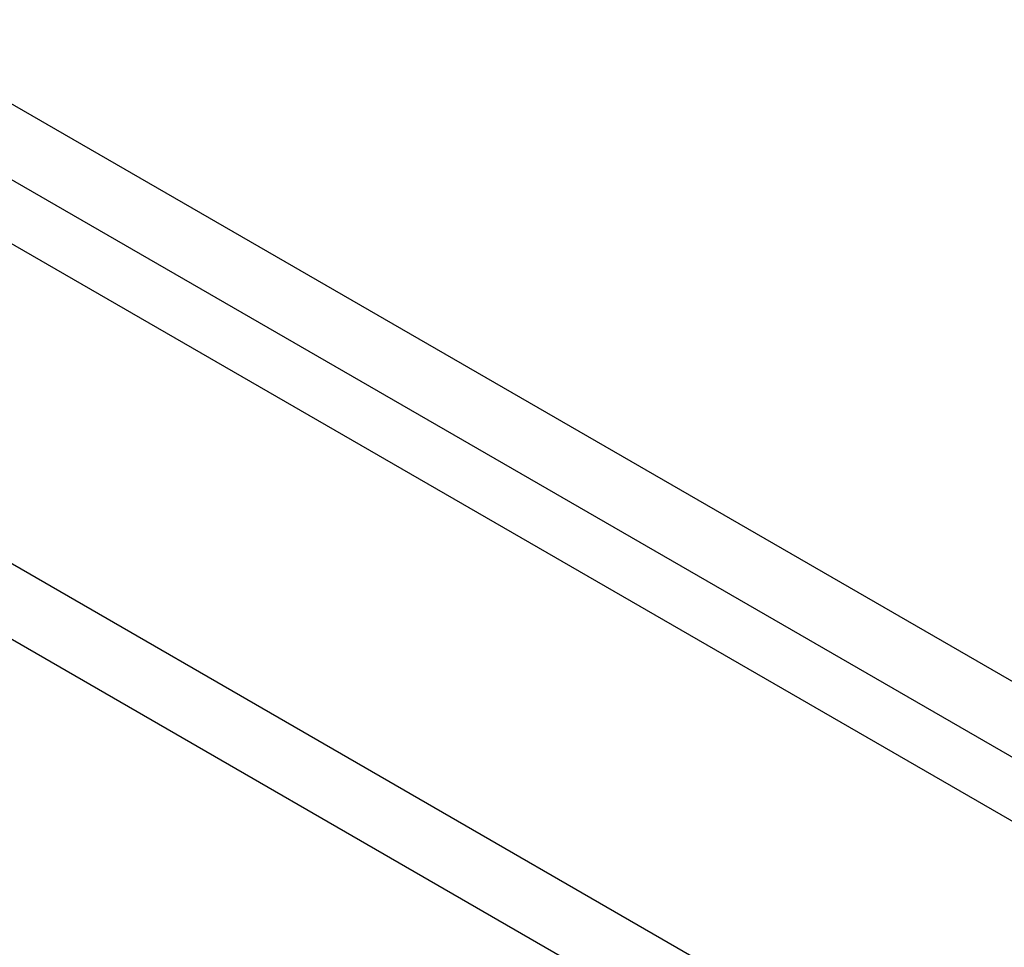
# Model space of a CAD drawing. Header units: inches. Extents: x 17 to 386, y 34 to 183.
# Tile 88 of 95: x 373.36 to 375.46, y 149.03 to 151. Entities that reach past the tile are written whole.
import ezdxf

# ---------------------------------------------------------------- set-up
doc = ezdxf.new("R2010")
doc.units = ezdxf.units.IN
doc.header["$MEASUREMENT"] = 0
doc.layers.add('Visible Edges(ANSI)', color=7, linetype='Continuous', lineweight=25)
doc.layers.add('Visible Tangent Edges(ANSI)', color=7, linetype='Continuous', lineweight=25)

msp = doc.modelspace()

# ---------------------------------------------------------------- linework, layer by layer
at = {"layer": 'Visible Edges(ANSI)'}
msp.add_line((327.9099, 176.7567), (378.5423, 147.524), dxfattribs=at)
at = {"layer": 'Visible Tangent Edges(ANSI)'}
for p, q in [((378.8131, 147.6656), (328.0414, 176.9786)), ((327.9714, 176.8574), (378.7431, 147.5444)), ((327.3195, 176.4158), (377.9518, 147.1832)), ((377.8818, 147.0619), (327.2495, 176.2945))]:
    msp.add_line(p, q, dxfattribs=at)

doc.saveas('drawing.dxf')
